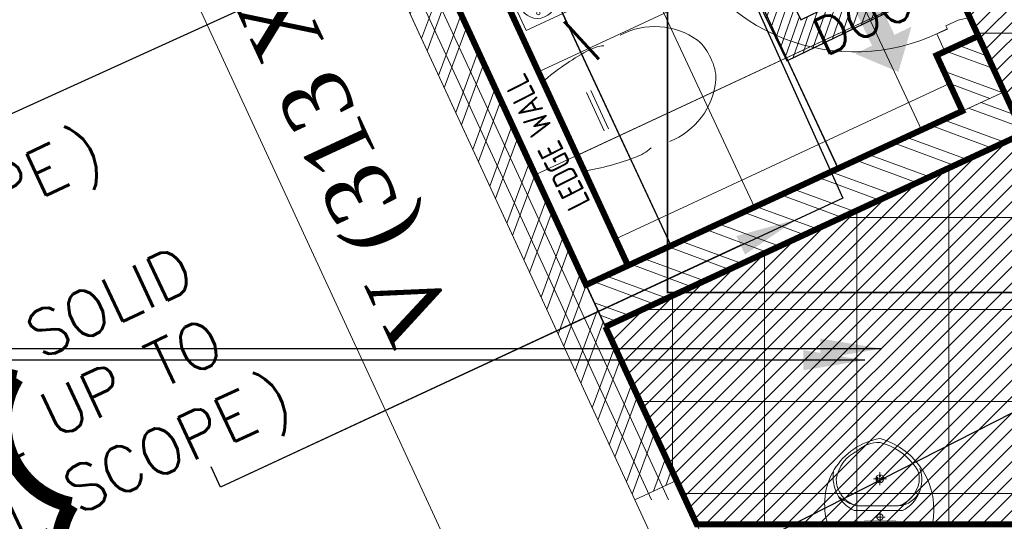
# Model space of a CAD drawing. Header units: millimetres. Extents: x 52937 to 262245, y 6619 to 63681.
# Tile 6 of 56: x 62892 to 66100, y 35375 to 37009. Entities that reach past the tile are written whole.
import ezdxf

# ---------------------------------------------------------------- set-up
doc = ezdxf.new("R2010")
doc.units = ezdxf.units.MM
doc.linetypes.add('CONTINU', pattern=[0])
for name, color, linetype in [('AREA', 8, 'Continuous'), ('ARROWS', 6, 'Continuous'), ('E-P D B -01', 211, 'Continuous'), ('RAISED-FLOOR-AREA', 8, 'Continuous')]:
    doc.layers.add(name, color=color, linetype=linetype)
for name, color, linetype, lineweight in [('COUNTERS', 8, 'Continuous', 18), ('FALSE-CEILING', 8, 'Continuous', 13), ('FLOORING-WITH-HATCH', 8, 'Continuous', 20), ('HATCH', 8, 'Continuous', 5), ('P-DRAIN-HOLE', 8, 'Continuous', 0), ('P-WATER-CLOSET', 8, 'Continuous', 0), ('SINGLE-DOORS', 8, 'Continuous', 0), ('TEXT', 8, 'Continuous', 5), ('WALL-HATCH', 8, 'Continuous', 5), ('WALLS', 8, 'Continuous', 5)]:
    doc.layers.add(name, color=color, linetype=linetype, lineweight=lineweight)
doc.styles.add('1', font='isocpeur.ttf', dxfattribs={"width": 0.75})
doc.styles.add('ARIAL', font='romans.shx', dxfattribs={"width": 0.8})
doc.styles.get("Standard").update_dxf_attribs({"font": 'arial.ttf'})
doc.styles.add('survey', font='times.ttf')
doc.linetypes.add('ZIGZAG', pattern='A,0.0001,-0.2,[131,ltypeshp.shx,S=0.2,R=0,X=-0.2,Y=0],-0.4,[131,ltypeshp.shx,S=0.2,R=180,X=0.2,Y=0],-0.2', length=0.8001)
doc.dimstyles.new('Nilesh', dxfattribs={"dimtxt": 150, "dimasz": 100, "dimexe": 50, "dimexo": 50, "dimgap": 10, "dimtad": 0, "dimdec": 0, "dimrnd": 5, "dimzin": 0, "dimdsep": 46, "dimtxsty": 'Standard', "dimblk": 'ARCHTICK', "dimcen": 0.09, "dimclrd": 5, "dimclre": 8, "dimclrt": 7, "dimadec": 0, "dimazin": 0, "dimtfac": 1, "dimtdec": 0, "dimtofl": 0, "dimtmove": 1, "dimatfit": 3, "dimfxl": 0.18, "dimtolj": 1, "dimtzin": 0, "dimarcsym": 0})

# ---------------------------------------------------------------- blocks, each defined once
blk = doc.blocks.new('WC')
at = {"layer": 'P-WATER-CLOSET'}
for p, q in [((40403.38040448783, 25530.20574949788), (40724.74935273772, 25530.20431154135)), ((40632.92914164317, 25415.86623853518), (40495.19959239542, 25415.86685478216)), ((40632.92907392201, 25400.73084069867), (40495.19952467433, 25400.73145694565))]:
    blk.add_line(p, q, dxfattribs=at)
for centre, radius, start, end in [((41216.23573964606, 25303.25659445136), 843.9429571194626, 164.4002702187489, 176.2327330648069), ((39911.89198671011, 25303.26243051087), 843.9429571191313, 3.76675420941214, 15.59921705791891), ((40511.44508361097, 25344.96481285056), 138.0145341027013, 174.2856018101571, 198.4860469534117), ((40616.68301594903, 25344.96434198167), 138.0145341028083, 341.5134403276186, 5.713885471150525), ((40612.71849987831, 25225.52729229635), 241.3277358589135, 177.1268641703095, 240.2045019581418), ((40514.19765233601, 25223.55477502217), 240.2258601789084, 300.2794407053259, 3.357078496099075), ((40555.11670888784, 25145.82050883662), 143.9100264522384, 244.3408793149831, 273.5639467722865), ((40573.00960860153, 25145.82042877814), 143.9100264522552, 266.4355405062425, 295.6586079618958)]:
    blk.add_arc(centre, radius, start, end, dxfattribs=at)
blk = doc.blocks.new('DOOR-SERVER-CASHIER')
at = {"layer": 'SINGLE-DOORS'}
for points in [[(736.9999999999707, 120), (736.9999999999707, 756), (698.9999999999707, 756), (698.9999999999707, 120)], [(65.9999999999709, 9.095e-13), (-2.91038e-11, 0), (-2.91038e-11, 120), (62.9999999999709, 120), (62.9999999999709, 82), (74.99999999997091, 82), (74.99999999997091, 37.99999999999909)], [(733.9999999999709, 9.095e-13), (799.9999999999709, 0), (799.9999999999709, 120), (736.9999999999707, 120), (736.9999999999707, 82), (724.9999999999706, 82), (724.9999999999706, 37.99999999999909)]]:
    blk.add_lwpolyline(points, close=True, dxfattribs=at)
blk.add_arc((698.9999999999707, 120), 636, 90, 183.425372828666, dxfattribs=at)
blk = doc.blocks.new('WC2')
at = {"layer": 'P-WATER-CLOSET'}
for p, q in [((0.3040941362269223, 127.3266587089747), (0.3040941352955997, 169.6929992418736)), ((21.48726440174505, 148.5098289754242), (-20.87907613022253, 148.5098289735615)), ((83.91748362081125, 44.6529802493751), (-73.1353168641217, 44.6529802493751)), ((75.93376601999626, 60.0606785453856), (-59.93880317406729, 60.0606785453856)), ((4.656612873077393e-10, 6.823278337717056), (-4.656612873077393e-10, 39.82627152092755)), ((-170.5599604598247, 0), (170.5599604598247, 0)), ((16.50149659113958, 23.3247749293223), (-16.50149659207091, 23.32477492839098))]:
    blk.add_line(p, q, dxfattribs=at)
at = {"layer": 'P-WATER-CLOSET', "const_width": 1}
blk.add_lwpolyline([(50, 0), (50, 12), (-50, 12), (-50, 0), (50, 0)], dxfattribs=at)
at = {"layer": 'P-WATER-CLOSET'}
for centre, radius in [((0.3040941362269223, 148.5098289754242), 12.94996187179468), ((-6.525154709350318, 151.1521347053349), 1.642305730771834), ((-6.432224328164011, 145.8701545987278), 1.642305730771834), ((0.3040941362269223, 156.658245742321), 1.642305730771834), ((0.3040941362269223, 139.9193111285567), 1.642305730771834), ((8.715805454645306, 151.1521347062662), 1.642305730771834), ((8.808735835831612, 145.8701545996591), 1.642305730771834), ((-4.656612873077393e-10, 23.3247749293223), 10.08790228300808)]:
    blk.add_circle(centre, radius, dxfattribs=at)
for centre, radius, start, end in [((65.80311085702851, 47.60147483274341), 241.1086931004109, 106.0576588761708, 191.3865635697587), ((46.73493411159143, 76.31540788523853), 195.8120862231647, 103.9269789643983, 143.2041809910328), ((0.217762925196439, 275.4590937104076), 4, 80.01385922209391, 106.0576588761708), ((0.5686232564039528, 262.4888435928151), 4, 92.2788005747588, 103.9269789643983), ((4.449267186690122, 164.9694430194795), 101.5965823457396, 47.18114024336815, 92.2788005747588), ((-36.78561158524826, 65.30528490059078), 217.3866750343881, 342.5177271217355, 80.01385922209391), ((20.31595299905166, 127.5878548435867), 123.8998878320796, 8.711566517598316, 64.57862668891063), ((-63.67340392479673, 149.1209848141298), 64.27056084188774, 136.2066548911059, 190.0804982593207), ((-24.06015997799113, 145.0693440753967), 111.7667980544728, 160.9318792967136, 243.9544664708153), ((33.169401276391, 152.9294042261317), 119.5790610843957, 295.1120186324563, 9.285136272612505), ((-31.79908303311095, 152.0576394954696), 96.20439009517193, 188.4795992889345, 252.9923530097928), ((52.25667322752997, 147.4156714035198), 90.50690305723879, 285.1653410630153, 1.213385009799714), ((-53.63447161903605, 143.4399944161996), 83.61731227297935, 204.2076665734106, 265.6760786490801), ((40.85958526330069, 200.7866828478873), 145.0310533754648, 283.9951115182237, 310.6210296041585)]:
    blk.add_arc(centre, radius, start, end, dxfattribs=at)
blk = doc.blocks.new('DRAIN-HOLE')
for p, q in [((-71.0633351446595, 75.50566622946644), (78.93666485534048, 75.50566622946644)), ((-71.0633351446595, 75.50566622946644), (-71.06333514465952, -74.49433377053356)), ((78.93666485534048, -74.49433377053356), (78.93666485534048, 75.50566622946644)), ((-71.06333514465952, -74.49433377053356), (78.93666485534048, -74.49433377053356))]:
    blk.add_line(p, q)
for centre, radius in [((3.828416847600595, 0.2107309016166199), 60.24337923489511), ((-25.73840905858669, 30.47989496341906), 5.875515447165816), ((12.87154820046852, 38.8621883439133), 5.875515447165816), ((4.477904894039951, 1.98034286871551), 5.875515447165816), ((43.9274705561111, 15.39181946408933), 5.875515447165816), ((-33.29279263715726, -11.43130901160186), 5.875515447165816), ((33.85513345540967, -26.51938451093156), 5.875515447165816), ((-7.272951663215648, -40.7692482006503), 5.875515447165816)]:
    blk.add_circle(centre, radius)
blk = doc.blocks.new('_ArchTick')
at = {"color": 0, "linetype": 'ByBlock', "const_width": 0.15}
blk.add_lwpolyline([(-0.5, -0.5), (0.5, 0.5)], dxfattribs=at)
blk = doc.blocks.new('A$C607846D0')
at = {"layer": 'FALSE-CEILING', "ltscale": 125}
for points in [[(262.5717767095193, 641.2191415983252), (262.073265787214, 454.3155181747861), (342.9787466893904, 453.8170072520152), (343.4772576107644, 640.7206306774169), (405.1340847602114, 640.5622877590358), (303.7304982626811, 755.5465946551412), (200.9149495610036, 641.3774845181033)], [(677.2073493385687, 247.077212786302), (490.3037259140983, 246.5787018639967), (489.8052149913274, 327.4841827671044), (676.7088384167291, 327.982693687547), (676.5504954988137, 389.6395208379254), (791.5348023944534, 288.2359343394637), (677.3656922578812, 185.4203856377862)]]:
    blk.add_hatch(color=0, dxfattribs=at).paths.add_polyline_path(points)
at = {"layer": 'FALSE-CEILING', "ltscale": 0.2}
h = blk.add_hatch(dxfattribs=at)
h.set_pattern_fill('ANSI31', color=256, scale=199.9379884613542, angle=360, style=0)
h.set_pattern_definition([(44.99999999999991, (1502530.487630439, 7402277.813184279), (-17.67218843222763, 17.67218843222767), [])])
h.paths.add_polyline_path([(-0.0005136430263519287, 0.0001165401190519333), (-0.0005136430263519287, 599.8140819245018), (599.8134517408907, 599.8140819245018), (599.8134517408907, 0.0001165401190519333)])
h.paths.add_polyline_path([(99.96848058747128, 99.96911077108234), (99.96848058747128, 499.8450876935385), (499.8444575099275, 499.8450876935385), (499.8444575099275, 99.96911077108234)], flags=16)
at = {"layer": 'FALSE-CEILING', "color": 41, "lineweight": 25}
for points in [[(-0.0005136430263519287, 0.0001165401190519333), (-0.0005136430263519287, 599.8140819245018), (599.8134517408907, 599.8140819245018), (599.8134517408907, 0.0001165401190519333)], [(99.96848058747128, 99.96911077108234), (99.96848058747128, 499.8450876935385), (499.8444575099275, 499.8450876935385), (499.8444575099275, 99.96911077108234)]]:
    blk.add_lwpolyline(points, close=True, dxfattribs=at)
at = {"layer": 'FALSE-CEILING', "linetype": 'ZIGZAG', "ltscale": 100, "insert": (192.3716533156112, 143.1523869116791), "char_height": 249.9224855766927, "width": 326.2546197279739, "attachment_point": 7, "rotation": 359.68278653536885, "style": '1'}
blk.add_mtext('S', dxfattribs=at)

msp = doc.modelspace()

# ---------------------------------------------------------------- hatches: boundary and pattern name
at = {"layer": 'FLOORING-WITH-HATCH', "linetype": 'CONTINU'}
h = msp.add_hatch(dxfattribs=at)
h.set_pattern_fill('_USER', color=8, scale=300, angle=270, style=0, double=1, pattern_type=0)
h.set_pattern_definition([(270, (68018.62170998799, 39964.89594084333), (300, -5.510910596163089e-14), []), (0, (68018.62170998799, 39964.89594084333), (0, 300), [])])
edge = h.paths.add_edge_path()
edge.add_line((64800.22662883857, 36008.97335240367), (66162.0272791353, 36638.33359406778))
edge.add_line((66162.0272791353, 36638.33359406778), (65198.36912387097, 38724.07198019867))
edge.add_line((65198.36912387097, 38724.07198019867), (66299.36667826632, 39235.78074992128))
edge.add_line((66299.36667826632, 39235.78074992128), (66448.65198426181, 39235.78694529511))
edge.add_line((66448.65198426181, 39235.78694529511), (66448.92884052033, 39964.78646336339))
edge.add_line((66448.92884052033, 39964.78646336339), (68018.62170998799, 39964.78646336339))
edge.add_line((68018.62170998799, 39964.78646336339), (68018.59056756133, 35365.08048925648))
edge.add_line((68018.59056756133, 35365.08048925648), (66448.62174141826, 35364.97302961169))
edge.add_line((66448.62174141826, 35364.97302961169), (66448.62174141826, 36014.84356071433))
edge.add_line((66448.62174141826, 36014.84356071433), (66148.62174141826, 36014.84356071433))
edge.add_line((66148.62174141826, 36014.84356071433), (66148.68504782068, 35365.08049673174))
edge.add_line((66148.68504782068, 35365.08049673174), (65097.82946813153, 35364.97811189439))
edge.add_line((65097.82946813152, 35364.97811189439), (64800.24915956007, 36008.98376504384))
h = msp.add_hatch(dxfattribs=at)
h.set_pattern_fill('_USER', color=8, scale=300, angle=25, style=0, double=1, pattern_type=0)
h.set_pattern_definition([(25.00000000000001, (65679.55397180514, 37682.18415139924), (-126.7854785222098, 271.892336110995), []), (115, (65679.55397180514, 37682.18415139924), (-271.892336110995, -126.7854785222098), [])])
edge = h.paths.add_edge_path()
edge.add_line((64458.25883038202, 37106.84945875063), (65679.56339441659, 37682.1885057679))
edge.add_line((65679.56339441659, 37682.1885057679), (66015.18192029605, 36956.16518204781))
edge.add_line((66015.18192029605, 36956.16518204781), (65878.97961575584, 36893.21703548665))
edge.add_line((65878.97961575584, 36893.21703548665), (65962.9392936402, 36711.56298152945))
edge.add_line((65962.9392936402, 36711.56298152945), (64873.65615848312, 36208.10126818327))
edge.add_line((64873.65615848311, 36208.10126818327), (64454.1450675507, 37115.89826717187))
at = {"layer": 'HATCH', "linetype": 'Continuous'}
h = msp.add_hatch(dxfattribs=at)
h.set_pattern_fill('ANSI31', color=8, scale=300, style=0)
h.set_pattern_definition([(45, (-10519421.81338038, -1781447.460214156), (-26.51650429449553, 26.51650429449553), [])])
edge = h.paths.add_edge_path()
edge.add_line((62073.03508181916, 41914.39390445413), (63366.82679792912, 42516.21813242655))
edge.add_line((63366.82679792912, 42516.21813242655), (63448.62174144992, 42340.37672321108))
edge.add_line((63448.62174144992, 42340.37672321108), (64749.03964075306, 42340.22735220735))
edge.add_line((64749.03964075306, 42340.22735220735), (64749.03964075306, 41046.43912080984))
edge.add_line((64749.03964075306, 41046.43912080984), (63142.44264043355, 41029.15046849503))
edge.add_line((63142.44264043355, 41029.15046849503), (62596.53974789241, 40777.74666372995))
edge.add_line((62596.53974789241, 40777.74666372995), (62073.03464279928, 41914.39485446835))
edge.add_line((64800.22662883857, 36008.97335240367), (66162.0272791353, 36638.33359406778))
edge.add_line((66162.0272791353, 36638.33359406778), (65198.36912387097, 38724.07198019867))
edge.add_line((65198.36912387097, 38724.07198019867), (66299.36667826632, 39235.78074992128))
edge.add_line((66299.36667826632, 39235.78074992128), (66448.65198426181, 39235.78694529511))
edge.add_line((66448.65198426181, 39235.78694529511), (66448.92884052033, 39964.78646336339))
edge.add_line((66448.92884052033, 39964.78646336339), (68018.62170998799, 39964.78646336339))
edge.add_line((68018.62170998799, 39964.78646336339), (68018.59056756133, 35365.08048925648))
edge.add_line((68018.59056756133, 35365.08048925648), (66448.62174141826, 35364.97302961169))
edge.add_line((66448.62174141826, 35364.97302961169), (66448.62174141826, 36014.84356071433))
edge.add_line((66448.62174141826, 36014.84356071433), (66148.62174141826, 36014.84356071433))
edge.add_line((66148.62174141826, 36014.84356071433), (66148.68504782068, 35365.08049673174))
edge.add_line((66148.68504782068, 35365.08049673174), (65097.82946813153, 35364.97811189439))
edge.add_line((65097.82946813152, 35364.97811189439), (64800.24915956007, 36008.98376504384))
at = {"layer": 'HATCH', "linetype": 'CONTINU'}
h = msp.add_hatch(dxfattribs=at)
h.set_pattern_fill('_USER', color=8, scale=600, angle=270, style=0, double=1, pattern_type=0)
h.set_pattern_definition([(270, (68018.61960981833, 39964.78646336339), (600, -1.102182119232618e-13), []), (0, (68018.61960981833, 39964.78646336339), (0, 600), [])])
edge = h.paths.add_edge_path()
edge.add_line((64800.22662883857, 36008.97335240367), (66162.0272791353, 36638.33359406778))
edge.add_line((66162.0272791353, 36638.33359406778), (65198.36912387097, 38724.07198019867))
edge.add_line((65198.36912387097, 38724.07198019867), (66299.36667826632, 39235.78074992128))
edge.add_line((66299.36667826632, 39235.78074992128), (66448.65198426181, 39235.78694529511))
edge.add_line((66448.65198426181, 39235.78694529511), (66448.92884052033, 39964.78646336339))
edge.add_line((66448.92884052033, 39964.78646336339), (68018.62170998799, 39964.78646336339))
edge.add_line((68018.62170998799, 39964.78646336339), (68018.59056756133, 35365.08048925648))
edge.add_line((68018.59056756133, 35365.08048925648), (66448.62174141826, 35364.97302961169))
edge.add_line((66448.62174141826, 35364.97302961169), (66448.62174141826, 36014.84356071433))
edge.add_line((66448.62174141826, 36014.84356071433), (66148.62174141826, 36014.84356071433))
edge.add_line((66148.62174141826, 36014.84356071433), (66148.68504782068, 35365.08049673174))
edge.add_line((66148.68504782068, 35365.08049673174), (65097.82946813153, 35364.97811189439))
edge.add_line((65097.82946813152, 35364.97811189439), (64800.24915956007, 36008.98376504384))
h = msp.add_hatch(dxfattribs=at)
h.set_pattern_fill('_USER', color=8, scale=600, angle=25, style=0, double=1, pattern_type=0)
h.set_pattern_definition([(25.00000000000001, (65680.79294067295, 37682.76772735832), (-253.5709570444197, 543.7846722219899), []), (115, (65680.79294067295, 37682.76772735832), (-543.78467222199, -253.5709570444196), [])])
edge = h.paths.add_edge_path()
edge.add_line((64458.25883038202, 37106.84945875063), (65679.56339441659, 37682.1885057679))
edge.add_line((65679.56339441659, 37682.1885057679), (66015.18192029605, 36956.16518204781))
edge.add_line((66015.18192029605, 36956.16518204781), (65878.97961575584, 36893.21703548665))
edge.add_line((65878.97961575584, 36893.21703548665), (65962.9392936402, 36711.56298152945))
edge.add_line((65962.9392936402, 36711.56298152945), (64737.46806347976, 36145.15574982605))
edge.add_line((64737.46806347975, 36145.15574982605), (64317.95697254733, 37052.95274881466))
at = {"layer": 'WALL-HATCH'}
h = msp.add_hatch(dxfattribs=at)
h.set_pattern_fill('ANSI32', color=256, scale=250, angle=24.80258523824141, style=0)
h.set_pattern_definition([(69.8025852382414, (-6027159.312697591, 8887683.957085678), (-87.98518143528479, 32.36773621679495), []), (69.8025852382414, (-6027119.195058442, 8887702.496234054), (-87.98518143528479, 32.36773621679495), [])])
h.paths.add_polyline_path([(65031.84368174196, 35507.76751698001), (63748.23307281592, 38285.42624090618), (63582.99089497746, 38285.42624090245), (64895.67989901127, 35444.8435607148)])
h = msp.add_hatch(dxfattribs=at)
h.set_pattern_fill('ANSI32', color=256, scale=9.999999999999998, angle=474.8061652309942, style=0)
h.set_pattern_definition([(159.8061652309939, (154832.7477502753, 123956.7888487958), (-32.88003442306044, -89.39499894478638), []), (159.8061652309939, (154813.9094206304, 123997.547210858), (-32.88003442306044, -89.39499894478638), [])])
h.paths.add_polyline_path([(65878.9637202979, 36893.2514288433), (66015.12357110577, 36956.18389286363), (66099.09481523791, 36774.49344460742), (65962.93496442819, 36711.56098058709)])
h = msp.add_hatch(dxfattribs=at)
h.set_pattern_fill('ANSI32', color=256, scale=10, angle=834.7885443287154, style=0)
h.set_pattern_definition([(159.7885443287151, (182417.9098341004, 153615.8252776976), (-32.90752565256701, -89.38488270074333), []), (159.7885443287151, (182399.0840402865, 153656.5894314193), (-32.90752565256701, -89.38488270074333), [])])
h.paths.add_polyline_path([(66162.0272791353, 36638.33359406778), (66099.09481523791, 36774.49344460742), (64737.3252633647, 36145.1475755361), (64800.24915956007, 36008.98376504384)])

# ---------------------------------------------------------------- linework, layer by layer
at = {"layer": 'AREA', "const_width": 5}
msp.add_lwpolyline([(68018.61007963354, 35385.6652354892), (68018.61007962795, 42892.84395365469), (69735.86387629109, 42892.84496952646), (69735.67343922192, 45506.32199635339), (67714.24803450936, 45457.29366229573), (61526.6366381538, 43092.83175376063), (65097.82946813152, 35364.97811189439), (68018.59056756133, 35365.08048925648), (68018.62170998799, 35385.6652354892)], dxfattribs=at)
at = {"layer": 'ARROWS'}
for points in [[(67595.44892775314, 38534.79861377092), (67595.44892775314, 38853.89875527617), (62386.12461197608, 36485.77158790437)], [(65167.02618723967, 37329.17675235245), (65573.53831255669, 36427.91286372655), (63546.32873875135, 35486.3755150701)], [(67218.61815053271, 35775.71171093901), (67218.61815053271, 36284.32768429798), (64063.18404798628, 34678.26223367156)], [(65240.9438011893, 36274.17331448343), (63546.32873875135, 35486.3755150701), (63515.93029711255, 35552.14518321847)]]:
    msp.add_lwpolyline(points, dxfattribs=at)
msp.add_solid([(65226.89190598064, 36304.40004689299), (65422.30419564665, 36358.48468573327), (65254.99569639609, 36243.94658207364)], dxfattribs=at)
at = {"layer": 'COUNTERS'}
for p, q in [((63582.99089497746, 38285.42624090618, -1.06403e-09), (64895.67989901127, 35444.84356071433)), ((63638.07162091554, 38285.42624090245, -1.056418e-09), (64950.76062496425, 35444.84356071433)), ((63693.15234686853, 38285.42624090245, -1.048807e-09), (65005.84135090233, 35444.84356071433)), ((63748.23307280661, 38285.42624090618), (65060.92207684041, 35444.84356071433))]:
    msp.add_line(p, q, dxfattribs=at)
at = {"layer": 'E-P D B -01', "color": 150, "linetype": 'ByBlock', "const_width": 4.999999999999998}
msp.add_lwpolyline([(64646.47516210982, 41181.92589647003), (65002.62854051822, 40936.87409738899), (65002.62854051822, 36120.26561954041), (66298.62174141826, 36120.26561954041), (66509.40109472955, 36346.99231484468), (66652.52608528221, 36346.99231484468)], dxfattribs=at)
at = {"layer": 'FALSE-CEILING', "color": 8, "linetype": 'Continuous', "const_width": 20}
for points in [[(64800.22662883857, 36008.97335240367), (66162.0272791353, 36638.33359406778), (65198.36912387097, 38724.07198019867), (66299.36667826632, 39235.78074992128), (66448.65198426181, 39235.78694529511), (66448.92884052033, 39964.78646336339), (68018.62170998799, 39964.78646336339), (68018.59056756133, 35365.08048925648), (66448.62174141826, 35364.97302961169), (66448.62174141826, 36014.84356071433), (66148.62174141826, 36014.84356071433), (66148.68504782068, 35365.08049673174), (65097.82946813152, 35364.97811189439), (64800.24915956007, 36008.98376504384)], [(64317.80978141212, 37052.89505581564), (65679.56339441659, 37682.1885057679), (66015.18192029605, 36956.16518204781), (65878.97961575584, 36893.21703548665), (65962.9392936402, 36711.56298152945), (64737.32087234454, 36145.09805682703), (64317.80978141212, 37052.89505581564)]]:
    msp.add_lwpolyline(points, dxfattribs=at)
at = {"layer": 'FLOORING-WITH-HATCH', "color": 8, "linetype": 'Continuous', "const_width": 20}
for points in [[(64800.22662883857, 36008.97335240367), (66162.0272791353, 36638.33359406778), (65198.36912387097, 38724.07198019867), (66299.36667826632, 39235.78074992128), (66448.65198426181, 39235.78694529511), (66448.92884052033, 39964.78646336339), (68018.62170998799, 39964.78646336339), (68018.59056756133, 35365.08048925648), (66448.62174141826, 35364.97302961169), (66448.62174141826, 36014.84356071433), (66148.62174141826, 36014.84356071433), (66148.68504782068, 35365.08049673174), (65097.82946813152, 35364.97811189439), (64800.24915956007, 36008.98376504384)], [(64458.25883038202, 37106.84945875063), (65679.56339441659, 37682.1885057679), (66015.18192029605, 36956.16518204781), (65878.97961575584, 36893.21703548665), (65962.9392936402, 36711.56298152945), (64873.65615848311, 36208.10126818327), (64454.1450675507, 37115.89826717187)]]:
    msp.add_lwpolyline(points, dxfattribs=at)
at = {"layer": 'HATCH', "ltscale": 2000}
msp.add_line((60488.73669392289, 43515.17155341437), (69781.17051719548, 23406.85561319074), dxfattribs=at)
at = {"layer": 'P-DRAIN-HOLE', "elevation": 4.859478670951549e-10}
msp.add_lwpolyline([(64665.98881686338, 37003.48881690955, 10.00000000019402, 10.00000000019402, 0), (64779.01490839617, 36880.48681493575, 10.00000000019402, 10.00000000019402, 0)], format="xyseb", dxfattribs=at)
at = {"layer": 'RAISED-FLOOR-AREA', "color": 8, "const_width": 50}
msp.add_lwpolyline([(63552.68609301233, 34749.12742355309, -1.031990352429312), (63238.10462581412, 35015.41714215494, -0.52056705), (63059.30853694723, 35428.37229541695, -0.52056705), (62880.51244807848, 35841.32744867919, -0.52056705), (62701.71635921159, 36254.2826019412, -0.52056705), (62522.9202703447, 36667.23775520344, -0.52056705), (62344.12418147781, 37080.19290846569, -0.52056705), (62165.32809261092, 37493.1480617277, 0.2417895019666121), (59823.81600581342, 36843.33601429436, -0.2541613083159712), (61807.73591487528, 38319.05836825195, -0.52056705), (61628.93982600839, 38732.01352151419, -0.52056705), (61450.1437371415, 39144.96867477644, -0.52056705), (61271.34764827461, 39557.92382803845, -0.52056705), (61092.55155940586, 39970.87898130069, -0.52056705), (60913.75547053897, 40383.8341345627, -0.52056705), (60734.95938167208, 40796.78928782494, -0.52056705), (60556.16329280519, 41209.74444108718, -0.52056705), (60377.36720393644, 41622.69959434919, 0.1718387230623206), (57985.50525059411, 40488.82066241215, -0.2291261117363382), (60019.77502620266, 42448.60990087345, -0.52056705), (59840.97893733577, 42861.56505413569, -0.52056705)], format="xyb", dxfattribs=at)
at = {"layer": 'RAISED-FLOOR-AREA', "color": 8, "linetype": 'Continuous', "const_width": 20}
for points in [[(64800.22662883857, 36008.97335240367), (66162.0272791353, 36638.33359406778), (65198.36912387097, 38724.07198019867), (66299.36667826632, 39235.78074992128), (66448.65198426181, 39235.78694529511), (66448.92884052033, 39964.78646336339), (68018.62170998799, 39964.78646336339), (68018.59056756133, 35365.08048925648), (66448.62174141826, 35364.97302961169), (66448.62174141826, 36014.84356071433), (66148.62174141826, 36014.84356071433), (66148.68504782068, 35365.08049673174), (65097.82946813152, 35364.97811189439), (64800.24915956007, 36008.98376504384)], [(64317.80978141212, 37052.89505581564), (65679.56339441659, 37682.1885057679), (66015.18192029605, 36956.16518204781), (65878.97961575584, 36893.21703548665), (65962.9392936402, 36711.56298152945), (64737.32087234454, 36145.09805682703), (64317.80978141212, 37052.89505581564)]]:
    msp.add_lwpolyline(points, dxfattribs=at)
at = {"layer": 'WALLS'}
for p, q in [((65031.84368174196, 35507.76751698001), (65402.94685791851, 34704.72182106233)), ((64895.67989901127, 35444.84356071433), (65266.78307517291, 34641.79786479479))]:
    msp.add_line(p, q, dxfattribs=at)
for points in [[(65031.84368174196, 35507.76751698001), (63748.23307281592, 38285.42624090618), (63582.99089497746, 38285.42624090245), (64895.67989901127, 35444.8435607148)], [(65878.9637202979, 36893.2514288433), (66015.12357110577, 36956.18389286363), (66099.09481523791, 36774.49344460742), (65962.93496442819, 36711.56098058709)], [(66162.0272791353, 36638.33359406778), (66099.09481523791, 36774.49344460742), (64737.3252633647, 36145.1475755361), (64800.24915956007, 36008.98376504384)]]:
    msp.add_lwpolyline(points, close=True, dxfattribs=at)
msp.add_lwpolyline([(64873.63794405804, 36208.14067578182), (64737.47809324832, 36145.20821176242), (64317.92437233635, 37052.94911998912), (64454.08422314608, 37115.88158400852), (64873.63794439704, 36208.14067593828)], dxfattribs=at)

# ---------------------------------------------------------------- block references
at = {"xscale": -1}
for name, p, rotation in [('WC', (70820.02277970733, 84194.48846442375), 114.8059088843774), ('WC2', (65695.00800591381, 35365.0459039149), 0.005582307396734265)]:
    msp.add_blockref(name, p, dxfattribs=dict(at, rotation=rotation))
at = {"layer": 'FALSE-CEILING', "color": 8, "extrusion": (-0.0123701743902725, -0.005993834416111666, 0.9999055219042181), "xscale": -1, "rotation": 115.8498830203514}
msp.add_blockref('A$C607846D0', (65663.97744593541, 37671.47406102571, -1038.166828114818), dxfattribs=at)
at = {"layer": 'P-DRAIN-HOLE', "xscale": -1, "rotation": 114.802599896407}
msp.add_blockref('DRAIN-HOLE', (64577.23279446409, 37077.24001626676), dxfattribs=at)
at = {"layer": 'SINGLE-DOORS', "xscale": 0.9998043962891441, "yscale": 0.9998043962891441, "zscale": 0.9998043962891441, "rotation": 114.8025894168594}
msp.add_blockref('DOOR-SERVER-CASHIER', (66015.08281466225, 36956.11938338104), dxfattribs=at)

# ---------------------------------------------------------------- texts
at = {"layer": 'TEXT', "style": 'ARIAL'}
for s, height, rotation, p in [('DOOR', 120, 24.80255996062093, (65514.25974684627, 36889.39587938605)), (')', 150, 25.15069981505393, (63095.17203374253, 36491.48502460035)), ('RRL SCOPE', 150, 25.15069981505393, (62030.09595901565, 35991.41718874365)), ('150 MM THK. SOLID', 150, 25.15069981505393, (61651.05541542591, 35285.68696589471)), ('CONC. BLOCK WALL UP TO', 150, 25.15069981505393, (61131.44159182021, 34762.08698940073)), (')', 150, 25.15069981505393, (63710.29661170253, 35689.25423060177)), ('RRL SCOPE', 150, 25.15069981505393, (62645.22053697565, 35189.18639474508))]:
    msp.add_text(s, height=height, rotation=rotation, dxfattribs=at).set_placement(p)
at = {"layer": 'TEXT'}
for s, insert, char_height, width, attachment_point, rotation, style in [('V (313 X 80 )', (63721.48467843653, 36772.21127180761, 4.02946415e-07), 220, 2475.224988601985, 2, 114.849049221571, 'survey'), ('\\pxqc;{\\C5;LEDGE WALL}', (64805.131003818, 36137.856996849), 80, 1019.620687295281, 1, 117.03418656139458, '1')]:
    msp.add_mtext(s, dxfattribs=dict(at, insert=insert, char_height=char_height, width=width, attachment_point=attachment_point, rotation=rotation, style=style))

# ---------------------------------------------------------------- leaders
at = {"layer": 'ARROWS', "color": 8, "linetype": 'Continuous'}
for points in [[(65700.68661961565, 35937.34945875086), (60907.72563090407, 35937.34945875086), (60907.72563090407, 37133.8889592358)], [(65644.90481616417, 35899.79414859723), (60907.72563090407, 35899.79414859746), (60907.72563090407, 37106.84945875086)]]:
    msp.add_leader(points, dimstyle='Nilesh', override={"dimtxt": 175, "dimasz": 200, "dimfxl": 0.5, "dimarcsym": 1}, dxfattribs=at)

doc.saveas('drawing.dxf')
